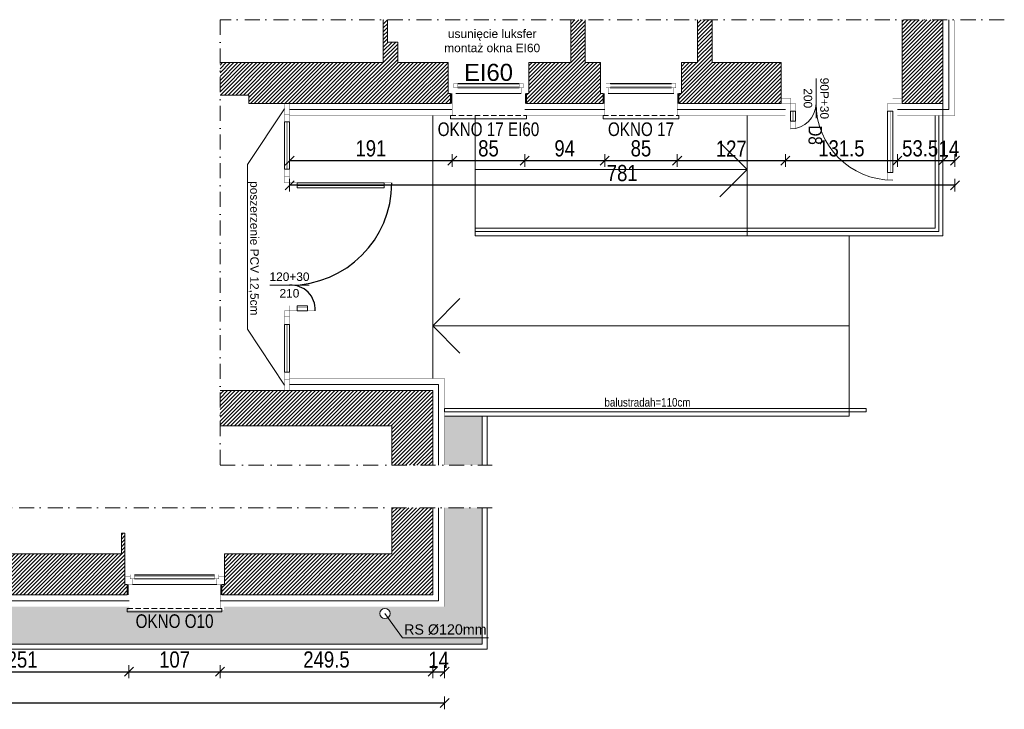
# Model space of a CAD drawing. Header units: millimetres. Extents: x 18880 to 99371, y -5529 to 27899.
# Tile 47 of 158: x 38583 to 39739, y -2689 to -1880. Entities that reach past the tile are written whole.
import ezdxf

# ---------------------------------------------------------------- set-up
doc = ezdxf.new("R2010")
doc.units = ezdxf.units.MM
doc.set_wipeout_variables(frame=1)
doc.linetypes.add('DASHED', pattern=[19.05, 12.7, -6.35])
doc.linetypes.add('Kropki i Kreski', pattern=[335.138881, 176.388884, -88.194442, 0, -70.555556])
for name, color, linetype, lineweight in [('AA_HATCH', 252, 'Continuous', 0), ('AA_IZOLACJA', 251, 'Continuous', 0), ('AA_OPIS', 2, 'Continuous', 0), ('AA_WIDOK', 254, 'Continuous', 0), ('AP wymiary', 40, 'Continuous', 0), ('K_SCIANY', 90, 'Continuous', 20)]:
    doc.layers.add(name, color=color, linetype=linetype, lineweight=lineweight)
doc.styles.add('1', font='ARIALN.TTF')
doc.styles.add('ARIAL', font='arial.ttf')
doc.styles.add('Arial Narrow', font='txt')
doc.linetypes.add('BATTING', pattern='A,0.0001,-0.1,[134,ltypeshp.shx,S=0.1,R=0,X=-0.1,Y=0],-0.2,[134,ltypeshp.shx,S=0.1,R=180,X=0.1,Y=0],-0.1', length=0.4001)
doc.linetypes.add('STYROPIAN', pattern='A,0.000141,[1,styropian.shx,S=1,R=0,X=0,Y=0],-14.102004', length=14.102145)
doc.dimstyles.new('1_50', dxfattribs={"dimscale": 10, "dimtxt": 1.9, "dimasz": 0.005, "dimexe": 0, "dimexo": 0, "dimgap": 0.45, "dimtad": 1, "dimdec": 4, "dimrnd": 0.5, "dimdsep": 46, "dimtxsty": '1', "dimblk1": 'DIM01', "dimblk2": 'DIM01', "dimsah": 1, "dimcen": 2, "dimdle": 25, "dimse1": 1, "dimse2": 1, "dimclrd": 1, "dimclrt": 2, "dimadec": 0, "dimazin": 0, "dimtfac": 0.66665, "dimtdec": 4, "dimtix": 1, "dimtmove": 0, "dimatfit": 3, "dimldrblk": 'DIM01', "dimfxl": 0, "dimtolj": 1, "dimtzin": 0, "dimarcsym": 0})
pattern_1 = [(45, (-4573.7598, 276.5494), (-2.24506403, 2.24506403), [])]

# ---------------------------------------------------------------- blocks, each defined once
blk = doc.blocks.new('okno hh')
at = {"layer": 'AA_WIDOK', "color": 4, "const_width": 0.3}
for points in [[(-9, 0), (0, 0)], [(0, -95), (-9, -95)]]:
    blk.add_lwpolyline(points, dxfattribs=at)
at = {"layer": 'AA_WIDOK', "linetype": 'DASHED', "ltscale": 0.5}
blk.add_lwpolyline([(26, -92), (26, -3)], dxfattribs=at)
at = {"layer": 'AA_WIDOK', "color": 4}
blk.add_lwpolyline([(26, -92), (30, -92), (30, -3), (26, -3)], dxfattribs=at)
at = {"color": 4}
blk.add_wipeout([(-11.5, -11.5), (-6.5, -11.5), (-6.5, -9), (0, -9), (0, -86), (-6.5, -86), (-6.5, -83.5), (-11.5, -83.5)], dxfattribs=at).dxf.layer = 'AA_WIDOK'
at = {"layer": 'AA_IZOLACJA', "linetype": 'STYROPIAN', "ltscale": 0.2}
for points in [[(12, -4), (0, -4)], [(12, -91), (0, -91)]]:
    blk.add_lwpolyline(points, dxfattribs=at)
at = {"layer": 'AA_WIDOK', "color": 4, "const_width": 0.3}
for points in [[(-9, -6.5), (-9, 0)], [(0, 0), (0, -9)], [(-11.5, -11.5), (-11.5, -6.5)], [(-11.5, -6.5), (-6.5, -6.5)], [(-6.5, -11.5), (-11.5, -11.5)], [(-10, -83.5), (-10, -11.5)], [(-6.5, -6.5), (-9, -6.5)], [(-9, -83.5), (-9, -11.5)], [(-8, -83.5), (-8, -11.5)], [(-6.5, -9), (-6.5, -6.5)], [(-6.5, -6.5), (-6.5, -11.5)], [(0, -9), (-6.5, -9)], [(-11.5, -88.5), (-11.5, -83.5)], [(-11.5, -83.5), (-6.5, -83.5)], [(-6.5, -88.5), (-11.5, -88.5)], [(-9, -95), (-9, -88.5)], [(-9, -88.5), (-6.5, -88.5)], [(-6.5, -83.5), (-6.5, -88.5)], [(-6.5, -88.5), (-6.5, -86)], [(-6.5, -86), (0, -86)], [(0, -86), (0, -95)]]:
    blk.add_lwpolyline(points, dxfattribs=at)
at = {"layer": 'AA_WIDOK', "color": 4}
for points in [[(-11.5, -83.5), (-11.5, -11.5)], [(-11.5, -83.5), (-11.5, -11.5)], [(-6.5, -83.5), (-6.5, -11.5)], [(0, -9), (0, -86)]]:
    blk.add_lwpolyline(points, dxfattribs=at)
at = {"layer": 'AA_WIDOK', "const_width": 0.3}
for points in [[(26, -5), (0, -5)], [(26, -90), (0, -90)]]:
    blk.add_lwpolyline(points, dxfattribs=at)
blk = doc.blocks.new('okno cc')
at = {"layer": 'AA_WIDOK', "color": 4, "const_width": 0.3}
for points in [[(-9, 117), (0, 117)], [(0, 0), (-9, 0)]]:
    blk.add_lwpolyline(points, dxfattribs=at)
at = {"layer": 'AA_WIDOK', "linetype": 'DASHED', "ltscale": 0.5}
blk.add_lwpolyline([(28, 3), (28, 114)], dxfattribs=at)
at = {"layer": 'AA_WIDOK', "color": 4}
blk.add_lwpolyline([(28, 3), (32, 3), (32, 114), (28, 114)], dxfattribs=at)
at = {"color": 4}
blk.add_wipeout([(-11.5, 105.5), (-6.5, 105.5), (-6.5, 108), (0, 108), (0, 9), (-6.5, 9), (-6.5, 11.5), (-11.5, 11.5)], dxfattribs=at).dxf.layer = 'AA_WIDOK'
at = {"layer": 'AA_IZOLACJA', "linetype": 'STYROPIAN', "ltscale": 0.2}
for points in [[(12, 113), (0, 113)], [(12, 4), (0, 4)]]:
    blk.add_lwpolyline(points, dxfattribs=at)
at = {"layer": 'AA_WIDOK', "color": 4, "const_width": 0.3}
for points in [[(-9, 110.5), (-9, 117)], [(0, 117), (0, 108)], [(-11.5, 105.5), (-11.5, 110.5)], [(-11.5, 110.5), (-6.5, 110.5)], [(-6.5, 105.5), (-11.5, 105.5)], [(-10, 11.5), (-10, 105.5)], [(-6.5, 110.5), (-9, 110.5)], [(-9, 11.5), (-9, 105.5)], [(-8, 11.5), (-8, 105.5)], [(-6.5, 108), (-6.5, 110.5)], [(-6.5, 110.5), (-6.5, 105.5)], [(0, 108), (-6.5, 108)], [(-11.5, 6.5), (-11.5, 11.5)], [(-11.5, 11.5), (-6.5, 11.5)], [(-6.5, 11.5), (-6.5, 6.5)], [(-6.5, 6.5), (-11.5, 6.5)], [(-9, 0), (-9, 6.5)], [(-9, 6.5), (-6.5, 6.5)], [(-6.5, 6.5), (-6.5, 9)], [(-6.5, 9), (0, 9)], [(0, 9), (0, 0)]]:
    blk.add_lwpolyline(points, dxfattribs=at)
at = {"layer": 'AA_WIDOK', "color": 4}
for points in [[(-11.5, 11.5), (-11.5, 105.5)], [(-11.5, 11.5), (-11.5, 105.5)], [(-6.5, 11.5), (-6.5, 105.5)], [(0, 108), (0, 9)]]:
    blk.add_lwpolyline(points, dxfattribs=at)
at = {"layer": 'AA_WIDOK', "const_width": 0.3}
for points in [[(28, 112), (0, 112)], [(28, 5), (0, 5)]]:
    blk.add_lwpolyline(points, dxfattribs=at)
blk = doc.blocks.new('DIM01')
at = {"color": 2}
blk.add_line((-106, -106), (106, 106), dxfattribs=at)
blk.add_line((0, -150), (0, 150))
blk = doc.blocks.new('*D1430')
at = {"layer": 'AP wymiary', "color": 1, "lineweight": -2, "transparency": 16777216}
blk.add_line((38460.4, -2644.8), (38711.3, -2644.8), dxfattribs=at)
at = {"layer": 'Defpoints', "color": 0, "transparency": 16777216}
for p in [(38460.3, -2561.5), (38711.3, -2561.5), (38711.3, -2644.8)]:
    blk.add_point(p, dxfattribs=at)
at = {"layer": 'AP wymiary', "color": 1, "lineweight": -2, "transparency": 16777216, "xscale": 0.05, "yscale": 0.05, "zscale": 0.05, "rotation": 180}
blk.add_blockref('DIM01', (38460.3, -2644.8), dxfattribs=at)
at = {"layer": 'AP wymiary', "color": 1, "lineweight": -2, "transparency": 16777216, "xscale": 0.05, "yscale": 0.05, "zscale": 0.05}
blk.add_blockref('DIM01', (38711.3, -2644.8), dxfattribs=at)
at = {"layer": 'AP wymiary', "color": 2, "transparency": 16777216, "insert": (38585.8, -2630.6), "char_height": 19, "attachment_point": 5, "style": '1'}
blk.add_mtext('\\A1;251', dxfattribs=at)
blk = doc.blocks.new('*D1431')
at = {"layer": 'AP wymiary', "color": 1, "lineweight": -2, "transparency": 16777216}
blk.add_line((38711.4, -2644.8), (38818.3, -2644.8), dxfattribs=at)
at = {"layer": 'Defpoints', "color": 0, "transparency": 16777216}
for p in [(38711.3, -2561.5), (38818.3, -2561.5), (38818.3, -2644.8)]:
    blk.add_point(p, dxfattribs=at)
at = {"layer": 'AP wymiary', "color": 1, "lineweight": -2, "transparency": 16777216, "xscale": 0.05, "yscale": 0.05, "zscale": 0.05, "rotation": 180}
blk.add_blockref('DIM01', (38711.3, -2644.8), dxfattribs=at)
at = {"layer": 'AP wymiary', "color": 1, "lineweight": -2, "transparency": 16777216, "xscale": 0.05, "yscale": 0.05, "zscale": 0.05}
blk.add_blockref('DIM01', (38818.3, -2644.8), dxfattribs=at)
at = {"layer": 'AP wymiary', "color": 2, "transparency": 16777216, "insert": (38764.8, -2630.6), "char_height": 19, "attachment_point": 5, "style": '1'}
blk.add_mtext('\\A1;107', dxfattribs=at)
blk = doc.blocks.new('*D1432')
at = {"layer": 'AP wymiary', "color": 1, "lineweight": -2, "transparency": 16777216}
blk.add_line((38818.4, -2644.8), (39067.8, -2644.8), dxfattribs=at)
at = {"layer": 'Defpoints', "color": 0, "transparency": 16777216}
for p in [(38818.3, -2561.5), (39067.8, -2554.5), (39067.8, -2644.8)]:
    blk.add_point(p, dxfattribs=at)
at = {"layer": 'AP wymiary', "color": 1, "lineweight": -2, "transparency": 16777216, "xscale": 0.05, "yscale": 0.05, "zscale": 0.05, "rotation": 180}
blk.add_blockref('DIM01', (38818.3, -2644.8), dxfattribs=at)
at = {"layer": 'AP wymiary', "color": 1, "lineweight": -2, "transparency": 16777216, "xscale": 0.05, "yscale": 0.05, "zscale": 0.05}
blk.add_blockref('DIM01', (39067.8, -2644.8), dxfattribs=at)
at = {"layer": 'AP wymiary', "color": 2, "transparency": 16777216, "insert": (38943.1, -2630.6), "char_height": 19, "attachment_point": 5, "style": '1'}
blk.add_mtext('\\A1;249.5', dxfattribs=at)
blk = doc.blocks.new('*D1433')
at = {"layer": 'AP wymiary', "color": 1, "lineweight": -2, "transparency": 16777216}
for p, q in [((39067.8, -2644.8), (39067.7, -2644.8)), ((39067.8, -2644.8), (39081.8, -2644.8)), ((39081.9, -2644.8), (39081.9, -2644.8))]:
    blk.add_line(p, q, dxfattribs=at)
at = {"layer": 'Defpoints', "color": 0, "transparency": 16777216}
for p in [(39067.8, -2554.5), (39081.8, -2568.5), (39081.8, -2644.8)]:
    blk.add_point(p, dxfattribs=at)
at = {"layer": 'AP wymiary', "color": 1, "lineweight": -2, "transparency": 16777216, "xscale": 0.05, "yscale": 0.05, "zscale": 0.05}
blk.add_blockref('DIM01', (39067.8, -2644.8), dxfattribs=at)
at = {"layer": 'AP wymiary', "color": 1, "lineweight": -2, "transparency": 16777216, "xscale": 0.05, "yscale": 0.05, "zscale": 0.05, "rotation": 180}
blk.add_blockref('DIM01', (39081.8, -2644.8), dxfattribs=at)
at = {"layer": 'AP wymiary', "color": 2, "transparency": 16777216, "insert": (39074.8, -2630.8), "char_height": 19, "attachment_point": 5, "style": '1'}
blk.add_mtext('\\A1;14', dxfattribs=at)
blk = doc.blocks.new('*D1434')
at = {"layer": 'AP wymiary', "color": 1, "lineweight": -2, "transparency": 16777216}
blk.add_line((37848.9, -2681.4), (39081.8, -2681.4), dxfattribs=at)
at = {"layer": 'Defpoints', "color": 0, "transparency": 16777216}
for p in [(37848.8, -2568.5), (39081.8, -2568.5), (39081.8, -2681.4)]:
    blk.add_point(p, dxfattribs=at)
at = {"layer": 'AP wymiary', "color": 1, "lineweight": -2, "transparency": 16777216, "xscale": 0.05, "yscale": 0.05, "zscale": 0.05, "rotation": 180}
blk.add_blockref('DIM01', (37848.8, -2681.4), dxfattribs=at)
at = {"layer": 'AP wymiary', "color": 1, "lineweight": -2, "transparency": 16777216, "xscale": 0.05, "yscale": 0.05, "zscale": 0.05}
blk.add_blockref('DIM01', (39081.8, -2681.4), dxfattribs=at)
at = {"layer": 'AP wymiary', "color": 2, "transparency": 16777216, "insert": (38465.3, -2667.2), "char_height": 19, "attachment_point": 5, "style": '1'}
blk.add_mtext('\\A1;1233', dxfattribs=at)
blk = doc.blocks.new('*D1435')
at = {"layer": 'AP wymiary', "color": 1, "lineweight": -2, "transparency": 16777216}
blk.add_line((38899.9, -2045.3), (39090.8, -2045.3), dxfattribs=at)
at = {"layer": 'Defpoints', "color": 0, "transparency": 16777216}
for p in [(39090.8, -1985.5), (38899.8, -1992.5), (39090.8, -2045.3)]:
    blk.add_point(p, dxfattribs=at)
at = {"layer": 'AP wymiary', "color": 1, "lineweight": -2, "transparency": 16777216, "xscale": 0.05, "yscale": 0.05, "zscale": 0.05, "rotation": 180}
blk.add_blockref('DIM01', (38899.8, -2045.3), dxfattribs=at)
at = {"layer": 'AP wymiary', "color": 1, "lineweight": -2, "transparency": 16777216, "xscale": 0.05, "yscale": 0.05, "zscale": 0.05}
blk.add_blockref('DIM01', (39090.8, -2045.3), dxfattribs=at)
at = {"layer": 'AP wymiary', "color": 2, "transparency": 16777216, "insert": (38995.3, -2031.1), "char_height": 19, "attachment_point": 5, "style": '1'}
blk.add_mtext('\\A1;191', dxfattribs=at)
blk = doc.blocks.new('*D1436')
at = {"layer": 'AP wymiary', "color": 1, "lineweight": -2, "transparency": 16777216}
blk.add_line((39090.9, -2045.3), (39175.8, -2045.3), dxfattribs=at)
at = {"layer": 'Defpoints', "color": 0, "transparency": 16777216}
for p in [(39090.8, -1985.5), (39175.8, -1992.5), (39175.8, -2045.3)]:
    blk.add_point(p, dxfattribs=at)
at = {"layer": 'AP wymiary', "color": 1, "lineweight": -2, "transparency": 16777216, "xscale": 0.05, "yscale": 0.05, "zscale": 0.05, "rotation": 180}
blk.add_blockref('DIM01', (39090.8, -2045.3), dxfattribs=at)
at = {"layer": 'AP wymiary', "color": 1, "lineweight": -2, "transparency": 16777216, "xscale": 0.05, "yscale": 0.05, "zscale": 0.05}
blk.add_blockref('DIM01', (39175.8, -2045.3), dxfattribs=at)
at = {"layer": 'AP wymiary', "color": 2, "transparency": 16777216, "insert": (39133.3, -2031.1), "char_height": 19, "attachment_point": 5, "style": '1'}
blk.add_mtext('\\A1;85', dxfattribs=at)
blk = doc.blocks.new('*D1437')
at = {"layer": 'AP wymiary', "color": 1, "lineweight": -2, "transparency": 16777216}
blk.add_line((39175.9, -2045.3), (39269.8, -2045.3), dxfattribs=at)
at = {"layer": 'Defpoints', "color": 0, "transparency": 16777216}
for p in [(39175.8, -1992.5), (39269.8, -1991.3), (39269.8, -2045.3)]:
    blk.add_point(p, dxfattribs=at)
at = {"layer": 'AP wymiary', "color": 1, "lineweight": -2, "transparency": 16777216, "xscale": 0.05, "yscale": 0.05, "zscale": 0.05, "rotation": 180}
blk.add_blockref('DIM01', (39175.8, -2045.3), dxfattribs=at)
at = {"layer": 'AP wymiary', "color": 1, "lineweight": -2, "transparency": 16777216, "xscale": 0.05, "yscale": 0.05, "zscale": 0.05}
blk.add_blockref('DIM01', (39269.8, -2045.3), dxfattribs=at)
at = {"layer": 'AP wymiary', "color": 2, "transparency": 16777216, "insert": (39222.8, -2031.1), "char_height": 19, "attachment_point": 5, "style": '1'}
blk.add_mtext('\\A1;94', dxfattribs=at)
blk = doc.blocks.new('*D1438')
at = {"layer": 'AP wymiary', "color": 1, "lineweight": -2, "transparency": 16777216}
blk.add_line((39269.9, -2045.3), (39354.8, -2045.3), dxfattribs=at)
at = {"layer": 'Defpoints', "color": 0, "transparency": 16777216}
for p in [(39269.8, -1991.3), (39354.8, -1992.5), (39354.8, -2045.3)]:
    blk.add_point(p, dxfattribs=at)
at = {"layer": 'AP wymiary', "color": 1, "lineweight": -2, "transparency": 16777216, "xscale": 0.05, "yscale": 0.05, "zscale": 0.05, "rotation": 180}
blk.add_blockref('DIM01', (39269.8, -2045.3), dxfattribs=at)
at = {"layer": 'AP wymiary', "color": 1, "lineweight": -2, "transparency": 16777216, "xscale": 0.05, "yscale": 0.05, "zscale": 0.05}
blk.add_blockref('DIM01', (39354.8, -2045.3), dxfattribs=at)
at = {"layer": 'AP wymiary', "color": 2, "transparency": 16777216, "insert": (39312.3, -2031.1), "char_height": 19, "attachment_point": 5, "style": '1'}
blk.add_mtext('\\A1;85', dxfattribs=at)
blk = doc.blocks.new('*D1439')
at = {"layer": 'AP wymiary', "color": 1, "lineweight": -2, "transparency": 16777216}
blk.add_line((39354.9, -2045.3), (39481.8, -2045.3), dxfattribs=at)
at = {"layer": 'Defpoints', "color": 0, "transparency": 16777216}
for p in [(39354.8, -1992.5), (39481.8, -1992.5), (39481.8, -2045.3)]:
    blk.add_point(p, dxfattribs=at)
at = {"layer": 'AP wymiary', "color": 1, "lineweight": -2, "transparency": 16777216, "xscale": 0.05, "yscale": 0.05, "zscale": 0.05, "rotation": 180}
blk.add_blockref('DIM01', (39354.8, -2045.3), dxfattribs=at)
at = {"layer": 'AP wymiary', "color": 1, "lineweight": -2, "transparency": 16777216, "xscale": 0.05, "yscale": 0.05, "zscale": 0.05}
blk.add_blockref('DIM01', (39481.8, -2045.3), dxfattribs=at)
at = {"layer": 'AP wymiary', "color": 2, "transparency": 16777216, "insert": (39418.3, -2031.3), "char_height": 19, "attachment_point": 5, "style": '1'}
blk.add_mtext('\\A1;127', dxfattribs=at)
blk = doc.blocks.new('*D1440')
at = {"layer": 'AP wymiary', "color": 1, "lineweight": -2, "transparency": 16777216}
blk.add_line((39481.9, -2045.3), (39613.3, -2045.3), dxfattribs=at)
at = {"layer": 'Defpoints', "color": 0, "transparency": 16777216}
for p in [(39481.8, -1992.5), (39613.3, -1992.3), (39613.3, -2045.3)]:
    blk.add_point(p, dxfattribs=at)
at = {"layer": 'AP wymiary', "color": 1, "lineweight": -2, "transparency": 16777216, "xscale": 0.05, "yscale": 0.05, "zscale": 0.05, "rotation": 180}
blk.add_blockref('DIM01', (39481.8, -2045.3), dxfattribs=at)
at = {"layer": 'AP wymiary', "color": 1, "lineweight": -2, "transparency": 16777216, "xscale": 0.05, "yscale": 0.05, "zscale": 0.05}
blk.add_blockref('DIM01', (39613.3, -2045.3), dxfattribs=at)
at = {"layer": 'AP wymiary', "color": 2, "transparency": 16777216, "insert": (39547.6, -2031.1), "char_height": 19, "attachment_point": 5, "style": '1'}
blk.add_mtext('\\A1;131.5', dxfattribs=at)
blk = doc.blocks.new('*D1441')
at = {"layer": 'AP wymiary', "color": 1, "lineweight": -2, "transparency": 16777216}
blk.add_line((39613.4, -2045.3), (39666.8, -2045.3), dxfattribs=at)
at = {"layer": 'Defpoints', "color": 0, "transparency": 16777216}
for p in [(39613.3, -1992.3), (39666.8, -1992.5), (39666.8, -2045.3)]:
    blk.add_point(p, dxfattribs=at)
at = {"layer": 'AP wymiary', "color": 1, "lineweight": -2, "transparency": 16777216, "xscale": 0.05, "yscale": 0.05, "zscale": 0.05, "rotation": 180}
blk.add_blockref('DIM01', (39613.3, -2045.3), dxfattribs=at)
at = {"layer": 'AP wymiary', "color": 1, "lineweight": -2, "transparency": 16777216, "xscale": 0.05, "yscale": 0.05, "zscale": 0.05}
blk.add_blockref('DIM01', (39666.8, -2045.3), dxfattribs=at)
at = {"layer": 'AP wymiary', "color": 2, "transparency": 16777216, "insert": (39640.1, -2031.1), "char_height": 19, "attachment_point": 5, "style": '1'}
blk.add_mtext('\\A1;53.5', dxfattribs=at)
blk = doc.blocks.new('*D1336')
at = {"layer": 'AP wymiary', "color": 1, "lineweight": -2, "transparency": 16777216}
for p, q in [((39666.8, -2045.3), (39666.7, -2045.3)), ((39666.8, -2045.3), (39680.8, -2045.3)), ((39680.9, -2045.3), (39680.9, -2045.3))]:
    blk.add_line(p, q, dxfattribs=at)
at = {"layer": 'Defpoints', "color": 0, "transparency": 16777216}
for p in [(39666.8, -1992.5), (39680.8, -1992.5), (39680.8, -2045.3)]:
    blk.add_point(p, dxfattribs=at)
at = {"layer": 'AP wymiary', "color": 1, "lineweight": -2, "transparency": 16777216, "xscale": 0.05, "yscale": 0.05, "zscale": 0.05}
blk.add_blockref('DIM01', (39666.8, -2045.3), dxfattribs=at)
at = {"layer": 'AP wymiary', "color": 1, "lineweight": -2, "transparency": 16777216, "xscale": 0.05, "yscale": 0.05, "zscale": 0.05, "rotation": 180}
blk.add_blockref('DIM01', (39680.8, -2045.3), dxfattribs=at)
at = {"layer": 'AP wymiary', "color": 2, "transparency": 16777216, "insert": (39673.8, -2031.3), "char_height": 19, "attachment_point": 5, "style": '1'}
blk.add_mtext('\\A1;14', dxfattribs=at)
blk = doc.blocks.new('*D1337')
at = {"layer": 'AP wymiary', "color": 1, "lineweight": -2, "transparency": 16777216}
blk.add_line((39680.8, -2074.3), (38899.9, -2074.3), dxfattribs=at)
at = {"layer": 'Defpoints', "color": 0, "transparency": 16777216}
for p in [(38899.8, -1991), (39680.8, -1992.5), (38899.8, -2074.3)]:
    blk.add_point(p, dxfattribs=at)
at = {"layer": 'AP wymiary', "color": 1, "lineweight": -2, "transparency": 16777216, "xscale": 0.05, "yscale": 0.05, "zscale": 0.05, "rotation": 180}
blk.add_blockref('DIM01', (38899.8, -2074.3), dxfattribs=at)
at = {"layer": 'AP wymiary', "color": 1, "lineweight": -2, "transparency": 16777216, "xscale": 0.05, "yscale": 0.05, "zscale": 0.05}
blk.add_blockref('DIM01', (39680.8, -2074.3), dxfattribs=at)
at = {"layer": 'AP wymiary', "color": 2, "transparency": 16777216, "insert": (39290.3, -2060.1), "char_height": 19, "attachment_point": 5, "style": '1'}
blk.add_mtext('\\A1;781', dxfattribs=at)

msp = doc.modelspace()

# ---------------------------------------------------------------- hatches: boundary and pattern name
at = {"layer": 'AA_HATCH'}
h = msp.add_hatch(dxfattribs=at)
h.set_pattern_fill('ANSI31', color=256)
h.set_pattern_definition(pattern_1)
h.paths.add_polyline_path([(39067.80422, -2315.00186), (38818.14743, -2315.00186), (38818.14743, -2356.50186), (38899.80422, -2356.50186), (39019.80422, -2356.50186), (39019.80422, -2402.50444), (39067.80422, -2402.50444)])
h.paths.add_polyline_path([(39085.80422, -1957.50186), (39085.80422, -1930.50186), (39026.80422, -1930.50186), (39026.80422, -1906.50186), (39014.80422, -1906.50186), (39014.80422, -1880.29294), (39009.80422, -1880.29294), (39009.80422, -1906.50186), (39009.80422, -1930.50186), (38818.14743, -1930.50186), (38818.14743, -1968.50186), (38851.80422, -1968.50186), (38851.80422, -1978.50186), (38880.80422, -1978.50186), (38887.80422, -1978.50186), (38899.80422, -1978.50186), (39088.80422, -1978.50186), (39088.80422, -1966.50186), (39085.80422, -1966.50186)])
h.paths.add_polyline_path([(39264.80422, -1930.50186), (39246.80422, -1930.50186), (39246.80422, -1880.29294), (39229.80422, -1880.29294), (39229.80422, -1930.50186), (39180.80422, -1930.50186), (39180.80422, -1957.50186), (39180.80422, -1966.50186), (39177.80422, -1966.50186), (39177.80422, -1978.50186), (39267.80422, -1978.50186), (39267.80422, -1966.50186), (39264.80422, -1966.50186), (39264.80422, -1957.50186)])
h.paths.add_polyline_path([(39476.80421, -1930.30204), (39395.80422, -1930.50186), (39395.80422, -1880.29294), (39378.80422, -1880.29294), (39378.80422, -1930.50186), (39359.80422, -1930.50186), (39359.80422, -1957.50186), (39359.80422, -1966.50186), (39356.80422, -1966.50186), (39356.80422, -1978.50186), (39476.80421, -1978.30204), (39476.80421, -1966.30204), (39476.80421, -1959.30204)])
h.paths.add_polyline_path([(39666.80422, -1880.29294), (39618.80422, -1880.29294), (39618.80422, -1930.50186), (39618.80422, -1959.50186), (39618.80422, -1966.50186), (39618.80422, -1978.50186), (39666.80422, -1978.50186)])
h = msp.add_hatch(dxfattribs=at)
h.set_pattern_fill('AR-CONC', color=256, scale=0.1, angle=90)
h.set_pattern_definition([(140, (-4573.76, 276.55), (1.5939086, 18.218467), [1.905, -20.955]), (85, (-4573.76, 276.55), (-19.1056845, -3.524342), [1.524, -16.7640584]), (190.451445, (-4573.627, 278.068), (-17.511775, 14.694125), [1.619001, -17.8090245]), (136.1842, (-4578.84, 276.55), (4.204233, 27.107904), [2.8575, -31.4325]), (186.63556, (-4578.49, 278.808), (-24.742612, 23.740413), [2.428502, -26.71356]), (81.18415, (-4578.84, 276.55), (-24.742612, 23.740413), [2.285997, -25.145973]), (111, (-4577.57, 279.09), (10.22652, 15.161439), [1.905, -20.955]), (56, (-4577.57, 279.09), (-18.418797, 6.180203), [1.524, -16.764]), (161.451445, (-4576.718, 280.353), (-8.192277, 21.341642), [1.619001, -17.808994]), (127.5, (-4573.76, 276.5494), (-8.4555039, 0.3088603), [0, -16.5608, 0, -17.018, 0, -16.8275]), (97.5, (-4573.76, 276.549), (-10.0180575, 6.6819663), [0, -9.7028, 0, -16.1798, 0, -6.4135]), (57.5, (-4573.76, 270.885), (0.5728744, 13.5590595), [0, -6.35, 0, -19.812, 0, -26.289]), (47.5, (-4573.76, 268.345), (-2.542649, 14.812918), [0, -8.255, 0, -13.1572, 0, -18.669])])
h.paths.add_polyline_path([(39013.72229, -2582.16296, -0.5130675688), (39005.80422, -2576.4778, -1), (39017.80422, -2576.4778, -0.3218180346), (39013.72229, -2582.16296), (39023.95003, -2612.4778), (39125.80422, -2612.4778), (39125.80422, -2452.50444), (39081.80422, -2452.50444), (39081.80422, -2568.4778), (38822.80422, -2568.4778), (38822.80422, -2572.4778), (38711.80422, -2572.4778), (38711.80422, -2568.4778), (38464.80422, -2568.4778), (38464.80422, -2572.4778), (38353.80422, -2572.4778), (38353.80422, -2568.4778), (38217.80422, -2568.4778), (38217.80422, -2572.4778), (38106.80422, -2572.4778), (38106.80422, -2568.4778), (38023.80422, -2568.4778), (38023.80422, -2572.4778), (37912.80422, -2572.4778), (37912.80422, -2568.4778), (37852.80422, -2568.4778), (37852.80422, -2668.93197), (37892.80422, -2668.93197), (37892.80422, -2612.4778), (39023.95003, -2612.4778)])
h.paths.add_polyline_path([(39125.80422, -2345.00186), (39081.80422, -2345.00186), (39081.80422, -2402.50444), (39125.80422, -2402.50444)])
h = msp.add_hatch(dxfattribs=at)
h.set_pattern_fill('ANSI31', color=256)
h.set_pattern_definition(pattern_1)
h.paths.add_polyline_path([(39067.80422, -2452.50444), (39019.80422, -2452.50444), (39019.80422, -2506.4778), (38823.30422, -2506.4778), (38823.30422, -2533.4778), (38823.30422, -2542.4778), (38820.30422, -2542.4778), (38820.30422, -2554.4778), (39067.80422, -2554.4778)])
h.paths.add_polyline_path([(38706.30422, -2506.4778), (38706.30422, -2482.4778), (38702.30422, -2482.4778), (38702.30422, -2506.4778), (38572.80422, -2506.4778), (38572.80422, -2452.50444), (38553.80422, -2452.50444), (38553.80422, -2506.4778), (38465.30422, -2506.4778), (38465.30422, -2533.4778), (38465.30422, -2542.4778), (38462.30422, -2542.4778), (38462.30422, -2554.4778), (38709.30422, -2554.4778), (38709.30422, -2542.4778), (38706.30422, -2542.4778), (38706.30422, -2533.4778)])
h.paths.add_polyline_path([(38348.30422, -2506.4778), (38294.80422, -2506.4778), (38294.80422, -2452.50444), (38275.80422, -2452.50444), (38275.80422, -2506.4778), (38218.30422, -2506.4778), (38218.30422, -2533.4778), (38218.30422, -2542.4778), (38215.30422, -2542.4778), (38215.30422, -2554.4778), (38351.30422, -2554.4778), (38351.30422, -2542.4778), (38348.30422, -2542.4778), (38348.30422, -2533.4778)])
h.paths.add_polyline_path([(38101.30422, -2506.4778), (38024.30422, -2506.4778), (38024.30422, -2533.4778), (38024.30422, -2542.4778), (38021.30422, -2542.4778), (38021.30422, -2554.4778), (38104.30422, -2554.4778), (38104.30422, -2542.4778), (38101.30422, -2542.4778), (38101.30422, -2533.4778)])
h.paths.add_polyline_path([(37907.30422, -2506.4778), (37876.80422, -2506.4778), (37832.80422, -2506.4778), (37818.80422, -2506.4778), (37818.80422, -2492.4778), (37832.80422, -2492.4778), (37876.80422, -2492.4778), (37876.80422, -2452.50444), (37806.80422, -2452.50444), (37806.80422, -2480.4778), (37818.80422, -2480.4778), (37818.80422, -2466.4778), (37832.80422, -2466.4778), (37832.80422, -2480.4778), (37818.80422, -2480.4778), (37806.80422, -2480.4778), (37806.80422, -2514.4778), (37749.06402, -2514.4778), (37749.06402, -2545.4778), (37806.80422, -2545.4778), (37806.80422, -2554.4778), (37806.80422, -2563.4778), (37813.80422, -2563.4778), (37822.80422, -2563.4778), (37822.80422, -2566.4778), (37834.80422, -2566.4778), (37834.80422, -2554.4778), (37910.30422, -2554.4778), (37910.30422, -2542.4778), (37907.30422, -2542.4778), (37907.30422, -2533.4778)])

# ---------------------------------------------------------------- linework, layer by layer
for centre, radius, start, end in [((38899.80422, -2071.50186), 120, 270, 0), ((38901.65169, -2219.65439), 28.21308, 356.24542591, 93.75457409)]:
    msp.add_arc(centre, radius, start, end)
for points in [[(39125.80422, -2402.50444), (39125.80422, -2345.00186)], [(39131.80422, -2402.50444), (39131.80422, -2345.00186)]]:
    msp.add_lwpolyline(points, dxfattribs=at)
at = {"layer": 'AA_IZOLACJA', "linetype": 'BATTING', "ltscale": 16}
for points in [[(39673.80422, -1880.29294), (39673.80422, -1985.50186), (39613.30421, -1985.50186)], [(39090.80422, -1985.50186), (38899.80422, -1985.50186)], [(39269.80422, -1985.50186), (39175.80422, -1985.50186)], [(39481.80421, -1985.50186), (39354.80422, -1985.50186)]]:
    msp.add_lwpolyline(points, dxfattribs=at)
at = {"layer": 'AA_IZOLACJA', "linetype": 'STYROPIAN', "ltscale": 1.4}
msp.add_lwpolyline([(38899.80422, -2308.00186), (39074.80422, -2308.00186), (39074.80422, -2402.50444)], dxfattribs=at)
at = {"layer": 'AA_OPIS', "linetype": 'Continuous'}
for p, q in [((39517.80421, -1949.10211), (39517.80421, -1995.50197)), ((38876.46784, -2191.46454), (38922.8677, -2191.46454))]:
    msp.add_line(p, q, dxfattribs=at)
for points in [[(38893.80422, -1984.75186), (38850.32422, -2050.06807), (38850.32422, -2242.93564), (38893.80422, -2308.75186)], [(39011.80422, -2576.4778), (39032.28968, -2605.06368), (39133.29093, -2605.06368)]]:
    msp.add_lwpolyline(points, dxfattribs=at)
at = {"layer": 'AA_WIDOK'}
for p, q in [((39666.80422, -1978.50186), (39666.80422, -2133.50186)), ((39067.80422, -1992.50186), (39067.80422, -2301.00186)), ((39117.80422, -2133.50186), (39117.80422, -1992.50186)), ((39436.80422, -1992.50186), (39436.80422, -2133.50186)), ((39436.80422, -2056.00186), (39404.80233, -2023.99997)), ((39436.80422, -2056.00186), (39117.80422, -2056.00186)), ((39436.80422, -2056.00186), (39404.80233, -2088.00375)), ((39666.80422, -2133.50186), (39117.80422, -2133.50186)), ((39556.80422, -2133.50186), (39556.80422, -2345.00186)), ((39067.80422, -2239.25186), (39099.8061, -2207.24997)), ((39556.80422, -2239.25186), (39067.80422, -2239.25186)), ((39067.80422, -2239.25186), (39099.8061, -2271.25375)), ((39556.80422, -2345.00186), (39081.80422, -2345.00186))]:
    msp.add_line(p, q, dxfattribs=at)
at = {"layer": 'AA_WIDOK', "const_width": 0.3}
for points in [[(39680.80422, -1880.29294), (39680.80422, -1992.50186), (39613.30421, -1992.50186)], [(39481.80421, -1992.30204), (39481.80421, -1978.30204)], [(39613.30421, -1992.30204), (39613.30421, -1978.30204)], [(39090.80422, -1992.50186), (38899.80422, -1992.50186)], [(39269.80422, -1992.50186), (39175.80422, -1992.50186)], [(39481.80421, -1992.50186), (39354.80422, -1992.50186)], [(38899.80422, -2301.00186), (39081.80422, -2301.00186), (39081.80422, -2402.50444)]]:
    msp.add_lwpolyline(points, dxfattribs=at)
at = {"layer": 'AA_WIDOK', "color": 4, "const_width": 0.3}
for points in [[(39476.80421, -1972.30204), (39487.80421, -1972.30204), (39487.80421, -1978.30204), (39476.80421, -1978.30204)], [(39618.80421, -1972.30204), (39607.80421, -1972.30204), (39607.80421, -1978.30204), (39618.80421, -1978.30204)], [(38899.80422, -1978.50186), (38899.80422, -1991.00186), (38893.80422, -1991.00186), (38893.80422, -1978.50186)], [(39487.80421, -1978.30204), (39487.80421, -1987.30204), (39493.80421, -1987.30204), (39493.80421, -1978.30204)], [(39491.30421, -1987.30204), (39491.30421, -1999.30204), (39490.30421, -1999.30204), (39490.30421, -1987.30204)], [(39607.80421, -1978.30204), (39607.80421, -1987.30204), (39601.80421, -1987.30204), (39601.80421, -1978.30204)], [(39604.30421, -1987.30204), (39604.30421, -2059.30204), (39605.30421, -2059.30204), (39605.30421, -1987.30204)], [(38899.80422, -1991.00186), (38899.80422, -2000.00186), (38893.80422, -2000.00186), (38893.80422, -1991.00186)], [(39487.80421, -1999.30204), (39487.80421, -2008.30204), (39493.80421, -2008.30204), (39493.80421, -1999.30204)], [(38896.30422, -2055.50186), (38896.30422, -2000.00186), (38897.30422, -2000.00186), (38897.30422, -2055.50186)], [(38899.80422, -2055.50186), (38899.80422, -2064.50186), (38893.80422, -2064.50186), (38893.80422, -2055.50186)], [(38899.80422, -2064.50186), (38899.80422, -2071.50186), (38893.80422, -2071.50186), (38893.80422, -2064.50186)], [(39607.80421, -2059.30204), (39607.80421, -2068.30204), (39601.80421, -2068.30204), (39601.80421, -2059.30204)], [(38899.80422, -2071.50186), (38908.80422, -2071.50186), (38908.80422, -2077.50186), (38899.80422, -2077.50186)], [(38908.80422, -2075.00186), (39010.80422, -2075.00186), (39010.80422, -2074.00186), (38908.80422, -2074.00186)], [(39010.80422, -2071.50186), (39019.80422, -2071.50186), (39019.80422, -2077.50186), (39010.80422, -2077.50186)], [(38899.80422, -2221.50186), (38908.80422, -2221.50186), (38908.80422, -2215.50186), (38899.80422, -2215.50186)], [(38908.80422, -2218.00186), (38920.80422, -2218.00186), (38920.80422, -2219.00186), (38908.80422, -2219.00186)], [(38920.80422, -2221.50186), (38929.80422, -2221.50186), (38929.80422, -2215.50186), (38920.80422, -2215.50186)], [(38899.80422, -2228.50186), (38899.80422, -2221.50186), (38893.80422, -2221.50186), (38893.80422, -2228.50186)], [(38899.80422, -2237.50186), (38899.80422, -2228.50186), (38893.80422, -2228.50186), (38893.80422, -2237.50186)], [(38896.30422, -2293.50186), (38896.30422, -2237.50186), (38897.30422, -2237.50186), (38897.30422, -2293.50186)], [(38899.80422, -2302.50186), (38899.80422, -2293.50186), (38893.80422, -2293.50186), (38893.80422, -2302.50186)], [(38899.80422, -2315.00186), (38899.80422, -2302.50186), (38893.80422, -2302.50186), (38893.80422, -2315.00186)]]:
    msp.add_lwpolyline(points, close=True, dxfattribs=at)
at = {"layer": 'AA_WIDOK', "color": 4}
for points in [[(39493.80421, -1987.30204), (39493.80421, -1999.30204), (39487.80421, -1999.30204), (39487.80421, -1987.30204)], [(39601.80421, -1987.30204), (39601.80421, -2059.30204), (39607.80421, -2059.30204), (39607.80421, -1987.30204)], [(38893.80422, -2000.00186), (38893.80422, -2055.50186), (38899.80422, -2055.50186), (38899.80422, -2000.00186)], [(38908.80422, -2077.50186), (39010.80422, -2077.50186), (39010.80422, -2071.50186), (38908.80422, -2071.50186)], [(38908.80422, -2215.50186), (38920.80422, -2215.50186), (38920.80422, -2221.50186), (38908.80422, -2221.50186)], [(38893.80422, -2293.50186), (38893.80422, -2237.50186), (38899.80422, -2237.50186), (38899.80422, -2293.50186)]]:
    msp.add_lwpolyline(points, close=True, dxfattribs=at)
msp.add_circle((39011.80422, -2576.4778), 6, dxfattribs=at)
for centre, radius, start, end in [((39487.59799, -1978.09582), 30.20692, 270.39115688, 359.60884312), ((39607.80421, -1978.30204), 90, 180, 270)]:
    msp.add_arc(centre, radius, start, end, dxfattribs=at)
at = {"layer": 'AP wymiary'}
msp.add_lwpolyline([(39081.80422, -2340.00186), (39081.80422, -2336.00186), (39576.80422, -2336.00186), (39576.80422, -2340.00186)], close=True, dxfattribs=at)
at = {"layer": 'K_SCIANY'}
for points in [[(39009.80422, -1880.29294), (39009.80422, -1906.50186)], [(39014.80422, -1906.50186), (39014.80422, -1880.29294)], [(39229.80422, -1880.29294), (39229.80422, -1930.50186), (39180.80422, -1930.50186), (39180.80422, -1957.50186), (39180.80422, -1966.50186), (39177.80422, -1966.50186), (39177.80422, -1978.50186), (39267.80422, -1978.50186), (39267.80422, -1966.50186), (39264.80422, -1966.50186), (39264.80422, -1957.50186), (39264.80422, -1930.50186), (39246.80422, -1930.50186), (39246.80422, -1880.29294)], [(39378.80422, -1880.29294), (39378.80422, -1930.50186), (39359.80422, -1930.50186), (39359.80422, -1957.50186), (39359.80422, -1966.50186), (39356.80422, -1966.50186), (39356.80422, -1978.50186), (39476.80421, -1978.30204), (39476.80421, -1966.30204), (39476.80421, -1966.30204), (39476.80421, -1959.30204), (39476.80421, -1930.30204), (39395.80422, -1930.50186), (39395.80422, -1880.29294)], [(39618.80422, -1880.29294), (39618.80422, -1930.50186), (39618.80422, -1959.50186), (39618.80422, -1966.50186), (39618.80422, -1966.50186), (39618.80422, -1978.50186), (39666.80422, -1978.50186), (39666.80422, -1880.29294)], [(39009.80422, -1906.50186), (39009.80422, -1930.50186)], [(39026.80422, -1906.50186), (39014.80422, -1906.50186)], [(39026.80422, -1930.50186), (39026.80422, -1906.50186)], [(39009.80422, -1930.50186), (38818.14743, -1930.50186)], [(39085.80422, -1930.50186), (39026.80422, -1930.50186)], [(39085.80422, -1957.50186), (39085.80422, -1930.50186)], [(39085.80422, -1966.50186), (39085.80422, -1957.50186)], [(38818.14743, -1968.50186), (38851.80422, -1968.50186)], [(38851.80422, -1968.50186), (38851.80422, -1978.50186)], [(39088.80422, -1966.50186), (39085.80422, -1966.50186)], [(39088.80422, -1978.50186), (39088.80422, -1966.50186)], [(38880.80422, -1978.50186), (38851.80422, -1978.50186)], [(38887.80422, -1978.50186), (38880.80422, -1978.50186)], [(38899.80422, -1978.50186), (38887.80422, -1978.50186)], [(38887.80422, -1978.50186), (38887.80422, -1978.50186)], [(38899.80422, -1978.50186), (39088.80422, -1978.50186)], [(38899.80422, -1978.50186), (38899.80422, -1978.50186)], [(39067.80422, -2402.50444), (39067.80422, -2315.00186), (38818.14743, -2315.00186)], [(39019.80422, -2315.00186), (38899.80422, -2315.00186)], [(38818.14743, -2356.50186), (38899.80422, -2356.50186)], [(38899.80422, -2356.50186), (39019.80422, -2356.50186), (39019.80422, -2402.50444)], [(38553.80422, -2452.50444), (38553.80422, -2506.4778), (38465.30422, -2506.4778), (38465.30422, -2533.4778), (38465.30422, -2542.4778), (38462.30422, -2542.4778), (38462.30422, -2554.4778), (38709.30422, -2554.4778), (38709.30422, -2542.4778), (38706.30422, -2542.4778), (38706.30422, -2533.4778), (38706.30422, -2506.4778), (38706.30422, -2482.4778), (38702.30422, -2482.4778), (38702.30422, -2506.4778), (38572.80422, -2506.4778), (38572.80422, -2452.50444)], [(39019.80422, -2452.50444), (39019.80422, -2506.4778), (38823.30422, -2506.4778), (38823.30422, -2533.4778), (38823.30422, -2542.4778), (38820.30422, -2542.4778), (38820.30422, -2554.4778), (39067.80422, -2554.4778), (39067.80422, -2452.50444)]]:
    msp.add_lwpolyline(points, dxfattribs=at)

# ---------------------------------------------------------------- texts
at = {"layer": 'AA_OPIS', "linetype": 'Continuous', "char_height": 10, "attachment_point": 8, "style": 'ARIAL'}
for s, insert in [('\\Pusunięcie luksfer\\Pmontaż okna EI60', (39137.6541, -1918.39135)), ('120+30', (38899.73599, -2186.6745)), ('210', (38899.61186, -2206.10671))]:
    msp.add_mtext(s, dxfattribs=dict(at, insert=insert))
at = {"layer": 'AA_OPIS', "color": 10, "linetype": 'Continuous', "insert": (39133.30422, -1952.19265), "char_height": 20, "attachment_point": 8, "style": 'ARIAL'}
msp.add_mtext('EI60', dxfattribs=at)
at = {"layer": 'AA_OPIS', "linetype": 'Continuous', "char_height": 10, "attachment_point": 8, "rotation": 270, "style": 'ARIAL'}
for s, insert in [('90P+30', (39522.59425, -1972.37026)), ('200', (39503.16204, -1972.24613)), ('poszerzenie PCV 12,5cm', (38850.61069, -2148.22247))]:
    msp.add_mtext(s, dxfattribs=dict(at, insert=insert))
at = {"layer": 'AA_OPIS', "insert": (39524.99524, -2015.46345), "char_height": 16, "width": 44.2663591, "attachment_point": 2, "rotation": 270, "style": 'ARIAL'}
msp.add_mtext('{\\W0.8;D8}', dxfattribs=at)
at = {"layer": 'AA_OPIS', "attachment_point": 1}
for s, insert, char_height, width, style in [('\\pxqc;{\\fArial Narrow|b0|i0|c238|p34;\\C2;balustradah=110cm}', (39169.94035, -2323.83866), 10, 299.9998938, 'Arial Narrow'), ('RS %%C120mm', (39034.24177, -2589.1933), 12, 1647.7118816, 'ARIAL')]:
    msp.add_mtext(s, dxfattribs=dict(at, insert=insert, char_height=char_height, width=width, style=style))

# ---------------------------------------------------------------- dimensions: what is measured, and where the dimension line sits
at = {"layer": 'AP wymiary'}
for base, p1, p2, picture, middle in [((39613.30421, -2045.29962), (39481.80421, -1992.50186), (39613.30421, -1992.30204), '*D1440', (39547.55421, -2031.09873)), ((39666.80422, -2045.29962), (39613.30421, -1992.30204), (39666.80422, -1992.50186), '*D1441', (39640.05421, -2031.09873)), ((39680.80422, -2045.29962), (39666.80422, -1992.50186), (39680.80422, -1992.50186), '*D1336', (39673.80422, -2031.26074)), ((39081.80422, -2644.79807), (39067.80422, -2554.4778), (39081.80422, -2568.4778), '*D1433', (39074.80422, -2630.75919))]:
    dim = msp.add_linear_dim(base=base, p1=p1, p2=p2, dimstyle='1_50', override={"dimtmove": 1}, dxfattribs=at)
    dim.commit()
    dim.dimension.update_dxf_attribs({"geometry": picture, "text_midpoint": middle})

# ---------------------------------------------------------------- next in the draw order: block references
at = {"rotation": 270}
for name, p in [('okno hh', (39180.80422, -1966.50186)), ('okno hh', (39359.80422, -1966.50186)), ('okno cc', (38706.30422, -2542.4778))]:
    msp.add_blockref(name, p, dxfattribs=at)

# ---------------------------------------------------------------- next in the draw order: linework, layer by layer
at = {"layer": 'AA_HATCH'}
for points in [[(37892.80422, -2668.93197), (37892.80422, -2612.4778), (39125.80422, -2612.4778), (39125.80422, -2452.50444)], [(37898.80422, -2668.93197), (37898.80422, -2618.4778), (39131.80422, -2618.4778), (39131.80422, -2452.50444)]]:
    msp.add_lwpolyline(points, dxfattribs=at)
at = {"layer": 'AA_IZOLACJA', "linetype": 'STYROPIAN', "ltscale": 1.4}
for points in [[(39074.80422, -2452.50444), (39074.80422, -2561.4778), (38818.30422, -2561.4778)], [(38711.30422, -2561.4778), (38460.30422, -2561.4778)]]:
    msp.add_lwpolyline(points, dxfattribs=at)
at = {"layer": 'AA_OPIS', "linetype": 'Kropki i Kreski', "ltscale": 0.1}
for points in [[(39738.83797, -1880.29294), (38818.14743, -1880.29294), (38818.14743, -2402.50444), (39137.81403, -2402.50444)], [(39137.81403, -2452.50444), (37749.06402, -2452.50444), (37749.06402, -2668.93197), (37970.81093, -2668.93197)]]:
    msp.add_lwpolyline(points, dxfattribs=at)
at = {"layer": 'AA_WIDOK', "const_width": 0.3}
for points in [[(39081.80422, -2452.50444), (39081.80422, -2568.4778), (38818.30422, -2568.4778)], [(38711.30422, -2568.4778), (38460.30422, -2568.4778)]]:
    msp.add_lwpolyline(points, dxfattribs=at)
at = {"layer": 'AP wymiary'}
msp.add_lwpolyline([(39661.80422, -1992.50186), (39661.80422, -2128.50186), (39117.80422, -2128.50186), (39117.80422, -2124.50186), (39657.80422, -2124.50186), (39657.80422, -1992.50186)], dxfattribs=at)

# ---------------------------------------------------------------- next in the draw order: texts
at = {"layer": 'AA_OPIS', "char_height": 16, "width": 300, "attachment_point": 2, "style": 'ARIAL'}
for s, insert in [('{\\W0.8;OKNO 17 EI60}', (39133.30422, -2000.59007)), ('{\\W0.8;OKNO 17}', (39312.30422, -2000.59007)), ('{\\W0.8;OKNO O10}', (38764.80422, -2577.4778))]:
    msp.add_mtext(s, dxfattribs=dict(at, insert=insert))

# ---------------------------------------------------------------- next in the draw order: dimensions: what is measured, and where the dimension line sits
at = {"layer": 'AP wymiary'}
for base, p1, p2, picture, middle in [((39090.80422, -2045.29962), (38899.80422, -1992.50186), (39090.80422, -1985.50186), '*D1435', (38995.30422, -2031.09873)), ((38899.80422, -2074.30282), (39680.80422, -1992.50186), (38899.80422, -1991.00186), '*D1337', (39290.30422, -2060.10194)), ((39081.80422, -2681.35589), (37848.80422, -2568.4778), (39081.80422, -2568.4778), '*D1434', (38465.30422, -2667.155))]:
    dim = msp.add_linear_dim(base=base, p1=p1, p2=p2, dimstyle='1_50', dxfattribs=at)
    dim.commit()
    dim.dimension.update_dxf_attribs({"geometry": picture, "text_midpoint": middle})
for base, p1, p2, picture, middle in [((39175.80422, -2045.29962), (39090.80422, -1985.50186), (39175.80422, -1992.50186), '*D1436', (39133.30422, -2031.09873)), ((39269.80422, -2045.29962), (39175.80422, -1992.50186), (39269.80422, -1991.2946), '*D1437', (39222.80422, -2031.09873)), ((39354.80422, -2045.29962), (39269.80422, -1991.2946), (39354.80422, -1992.50186), '*D1438', (39312.30422, -2031.09873)), ((39481.80421, -2045.29962), (39354.80422, -1992.50186), (39481.80421, -1992.50186), '*D1439', (39418.30421, -2031.26074)), ((38711.30422, -2644.79807), (38460.30422, -2561.4778), (38711.30422, -2561.4778), '*D1430', (38585.80422, -2630.59718)), ((38818.30422, -2644.79807), (38711.30422, -2561.4778), (38818.30422, -2561.4778), '*D1431', (38764.80422, -2630.59718)), ((39067.80422, -2644.79807), (38818.30422, -2561.4778), (39067.80422, -2554.4778), '*D1432', (38943.05422, -2630.59718))]:
    dim = msp.add_linear_dim(base=base, p1=p1, p2=p2, dimstyle='1_50', override={"dimtmove": 1}, dxfattribs=at)
    dim.commit()
    dim.dimension.update_dxf_attribs({"geometry": picture, "text_midpoint": middle})

doc.saveas('drawing.dxf')
